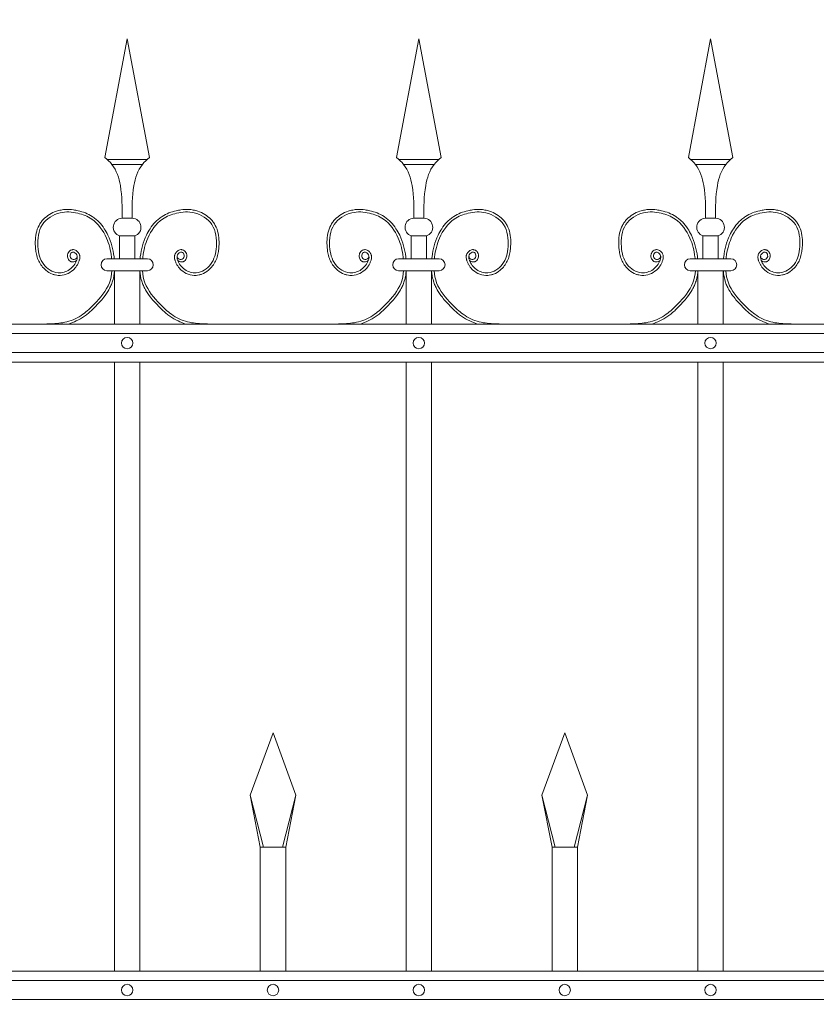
# Model space of a CAD drawing. Header units: millimetres. Extents: x 6567289036 to 6568990308, y 5976640423 to 5977332400.
# Tile 186 of 216: x 6568231213 to 6568231834, y 5976819924 to 5976820692. Entities that reach past the tile are written whole.
import ezdxf

# ---------------------------------------------------------------- set-up
doc = ezdxf.new("R2010")
doc.units = ezdxf.units.MM
doc.layers.add('01_widok', color=7, linetype='Continuous', lineweight=13)
doc.layers.add('zagospodarowanie_ wymiary', color=160, linetype='Continuous', lineweight=13)
doc.styles.get("Standard").update_dxf_attribs({"font": 'arial.ttf'})
doc.dimstyles.new('Copy of pzt100', dxfattribs={"dimtxt": 100, "dimasz": 50, "dimexe": 10, "dimexo": 5, "dimgap": 10, "dimtad": 1, "dimdec": 0, "dimlfac": 0.1, "dimzin": 12, "dimtxsty": 'Standard', "dimblk": 'ARCHTICK', "dimcen": 2.5, "dimclrd": 256, "dimclre": 256, "dimclrt": 256, "dimadec": 3, "dimazin": 0, "dimtfac": 1, "dimtdec": 0, "dimtix": 1, "dimtmove": 0, "dimatfit": 3, "dimfxl": 0, "dimtolj": 1, "dimlwd": -1, "dimarcsym": 0})

# ---------------------------------------------------------------- blocks, each defined once
blk = doc.blocks.new('A$C6D0402AF')
at = {"layer": '01_widok'}
for p, q in [((0.49249, 1.4602), (0.51, 1.55381)), ((0.52751, 1.4602), (0.51, 1.55381)), ((0.72249, 1.4602), (0.74, 1.55381)), ((0.75751, 1.4602), (0.74, 1.55381)), ((0.95249, 1.4602), (0.97, 1.55381)), ((0.98751, 1.4602), (0.97, 1.55381)), ((0.51, 1.45881), (0.494, 1.45881)), ((0.51, 1.45481), (0.498, 1.45481)), ((0.51, 1.45881), (0.526, 1.45881)), ((0.51, 1.45481), (0.522, 1.45481)), ((0.74, 1.45881), (0.724, 1.45881)), ((0.74, 1.45481), (0.728, 1.45481)), ((0.74, 1.45881), (0.756, 1.45881)), ((0.74, 1.45481), (0.752, 1.45481)), ((0.97, 1.45881), (0.954, 1.45881)), ((0.97, 1.45481), (0.958, 1.45481)), ((0.97, 1.45881), (0.986, 1.45881)), ((0.97, 1.45481), (0.982, 1.45481)), ((0.51, 1.41247), (0.50601, 1.41247)), ((0.51, 1.41247), (0.51399, 1.41247)), ((0.74, 1.41247), (0.73601, 1.41247)), ((0.74, 1.41247), (0.74399, 1.41247)), ((0.97, 1.41247), (0.96601, 1.41247)), ((0.97, 1.41247), (0.97399, 1.41247)), ((0.50401, 1.39847), (0.51, 1.39847)), ((0.50401, 1.39847), (0.50401, 1.38047)), ((0.51599, 1.39847), (0.51, 1.39847)), ((0.51599, 1.39847), (0.51599, 1.38047)), ((0.73401, 1.39847), (0.74, 1.39847)), ((0.73401, 1.39847), (0.73401, 1.38047)), ((0.74599, 1.39847), (0.74, 1.39847)), ((0.74599, 1.39847), (0.74599, 1.38047)), ((0.96401, 1.39847), (0.97, 1.39847)), ((0.96401, 1.39847), (0.96401, 1.38047)), ((0.97599, 1.39847), (0.97, 1.39847)), ((0.97599, 1.39847), (0.97599, 1.38047)), ((0.51, 1.38047), (0.494, 1.38047)), ((0.51, 1.38047), (0.526, 1.38047)), ((0.74, 1.38047), (0.724, 1.38047)), ((0.74, 1.38047), (0.756, 1.38047)), ((0.97, 1.38047), (0.954, 1.38047)), ((0.97, 1.38047), (0.986, 1.38047)), ((0.5, 1.371), (0.494, 1.371)), ((0.5, 1.371), (0.5, 1.329)), ((0.5, 1.371), (0.52, 1.371)), ((0.52, 1.371), (0.52, 1.329)), ((0.52, 1.371), (0.526, 1.371)), ((0.73, 1.371), (0.724, 1.371)), ((0.73, 1.371), (0.73, 1.329)), ((0.73, 1.371), (0.75, 1.371)), ((0.75, 1.371), (0.75, 1.329)), ((0.75, 1.371), (0.756, 1.371)), ((0.96, 1.371), (0.954, 1.371)), ((0.96, 1.371), (0.96, 1.329)), ((0.96, 1.371), (0.98, 1.371)), ((0.98, 1.371), (0.98, 1.329)), ((0.98, 1.371), (0.986, 1.371)), ((2.57, 1.329), (0.06, 1.329)), ((0.06, 1.3215), (2.57, 1.3215)), ((0.06, 1.3065), (2.57, 1.3065)), ((2.57, 1.299), (0.06, 1.299)), ((0.5, 1.299), (0.5, 0.819)), ((0.52, 1.299), (0.52, 0.819)), ((0.73, 1.299), (0.73, 0.819)), ((0.75, 1.299), (0.75, 0.819)), ((0.96, 1.299), (0.96, 0.819)), ((0.98, 1.299), (0.98, 0.819)), ((0.607, 0.95769), (0.625, 1.00669)), ((0.643, 0.95769), (0.625, 1.00669)), ((0.837, 0.95769), (0.855, 1.00669)), ((0.873, 0.95769), (0.855, 1.00669)), ((0.61744, 0.91669), (0.607, 0.95769)), ((0.607, 0.95769), (0.615, 0.91669)), ((0.63256, 0.91669), (0.643, 0.95769)), ((0.643, 0.95769), (0.635, 0.91669)), ((0.84744, 0.91669), (0.837, 0.95769)), ((0.837, 0.95769), (0.845, 0.91669)), ((0.86256, 0.91669), (0.873, 0.95769)), ((0.873, 0.95769), (0.865, 0.91669)), ((0.625, 0.91669), (0.615, 0.91669)), ((0.615, 0.91669), (0.615, 0.819)), ((0.625, 0.91669), (0.635, 0.91669)), ((0.635, 0.91669), (0.635, 0.819)), ((0.855, 0.91669), (0.845, 0.91669)), ((0.845, 0.91669), (0.845, 0.819)), ((0.855, 0.91669), (0.865, 0.91669)), ((0.865, 0.91669), (0.865, 0.819)), ((2.57, 0.819), (0.06, 0.819)), ((2.57, 0.8115), (0.06, 0.8115)), ((2.57, 0.7965), (0.06, 0.7965))]:
    blk.add_line(p, q, dxfattribs=at)
for centre in [(0.51, 1.314), (0.74, 1.314), (0.97, 1.314), (0.51, 0.804), (0.625, 0.804), (0.74, 0.804), (0.855, 0.804), (0.97, 0.804)]:
    blk.add_circle(centre, 0.0045, dxfattribs=at)
for centre, radius, start, end in [((0.50627, 1.40529), 0.00718, 92.05804, 251.68172), ((0.51373, 1.40529), 0.00718, 288.31828, 87.94196), ((0.73627, 1.40529), 0.00718, 92.05804, 251.68172), ((0.74373, 1.40529), 0.00718, 288.31828, 87.94196), ((0.96627, 1.40529), 0.00718, 92.05804, 251.68172), ((0.97373, 1.40529), 0.00718, 288.31828, 87.94196), ((0.49411, 1.37573), 0.00473, 91.38218, 268.61782), ((0.52589, 1.37573), 0.00473, 271.38218, 88.61782), ((0.72411, 1.37573), 0.00473, 91.38218, 268.61782), ((0.75589, 1.37573), 0.00473, 271.38218, 88.61782), ((0.95411, 1.37573), 0.00473, 91.38218, 268.61782), ((0.98589, 1.37573), 0.00473, 271.38218, 88.61782)]:
    blk.add_arc(centre, radius, start, end, dxfattribs=at)
for points in [[(0.49249, 1.4602), (0.498, 1.45481), (0.50464, 1.43812), (0.50601, 1.41247)], [(0.52751, 1.4602), (0.522, 1.45481), (0.51536, 1.43812), (0.51399, 1.41247)], [(0.72249, 1.4602), (0.728, 1.45481), (0.73464, 1.43812), (0.73601, 1.41247)], [(0.75751, 1.4602), (0.752, 1.45481), (0.74536, 1.43812), (0.74399, 1.41247)], [(0.95249, 1.4602), (0.958, 1.45481), (0.96464, 1.43812), (0.96601, 1.41247)], [(0.98751, 1.4602), (0.982, 1.45481), (0.97536, 1.43812), (0.97399, 1.41247)]]:
    blk.add_spline(points, degree=3, dxfattribs=at)
for points, knots in [([(0.47014, 1.37922), (0.46904, 1.37757), (0.46661, 1.37789), (0.46604, 1.37807), (0.46582, 1.37815), (0.4654, 1.37836), (0.4652, 1.37847), (0.46454, 1.37894), (0.46415, 1.37936), (0.46354, 1.38027), (0.46331, 1.38076), (0.46301, 1.3818), (0.46294, 1.38234), (0.46296, 1.38319), (0.463, 1.3835), (0.46312, 1.38409), (0.46321, 1.38437), (0.46352, 1.38516), (0.4638, 1.38563), (0.46451, 1.38648), (0.46493, 1.38686), (0.46571, 1.38729), (0.46599, 1.38741), (0.4665, 1.38756), (0.46673, 1.3876), (0.46717, 1.38764), (0.46739, 1.38765), (0.46816, 1.3876), (0.46868, 1.38745), (0.46962, 1.38704), (0.47004, 1.38678), (0.4708, 1.38617), (0.47115, 1.38583), (0.47165, 1.3852), (0.47183, 1.38493), (0.47214, 1.38437), (0.47227, 1.38409), (0.47247, 1.38353), (0.47255, 1.38324), (0.47271, 1.38238), (0.47272, 1.3818), (0.47263, 1.38073), (0.47253, 1.38022), (0.47232, 1.37942), (0.47222, 1.37911), (0.47199, 1.37846), (0.47186, 1.37811), (0.47158, 1.37743), (0.47142, 1.37709), (0.47094, 1.3761), (0.47057, 1.37546), (0.46937, 1.37364), (0.46842, 1.37254), (0.46577, 1.37019), (0.46394, 1.36909), (0.45996, 1.36762), (0.45782, 1.36725), (0.45488, 1.36741), (0.45409, 1.36752), (0.45255, 1.36786), (0.4518, 1.36809), (0.4492, 1.36908), (0.44747, 1.37012), (0.4447, 1.37238), (0.44359, 1.37352), (0.44169, 1.376), (0.44091, 1.37732), (0.43963, 1.38006), (0.43914, 1.38148), (0.43838, 1.38434), (0.43812, 1.38578), (0.43779, 1.38832), (0.43769, 1.38942), (0.43756, 1.39164), (0.43753, 1.39275), (0.43758, 1.3961), (0.4378, 1.39834), (0.43873, 1.4027), (0.43944, 1.40482), (0.44096, 1.40768), (0.44149, 1.40853), (0.44268, 1.41014), (0.44334, 1.41091), (0.44545, 1.41306), (0.44705, 1.41432), (0.4505, 1.41644), (0.45235, 1.4173), (0.45547, 1.41835), (0.4567, 1.41867), (0.45918, 1.41913), (0.46042, 1.41926), (0.46366, 1.41941), (0.46566, 1.4193), (0.46885, 1.41887), (0.47007, 1.41864), (0.47324, 1.41791), (0.47518, 1.41733), (0.47896, 1.41583), (0.48079, 1.41491), (0.48346, 1.41318), (0.48438, 1.41251), (0.48612, 1.41106), (0.48695, 1.41028), (0.48931, 1.40783), (0.49071, 1.40604), (0.49304, 1.40249), (0.49401, 1.40075), (0.49616, 1.39627), (0.49717, 1.3935), (0.49874, 1.38785), (0.49928, 1.38498), (0.49971, 1.38152), (0.49977, 1.381), (0.49983, 1.38047)], [4.6165, 4.6165, 4.6165, 4.6165, 5.188367, 5.188367, 5.549428, 5.549428, 5.910489, 5.910489, 6.837983, 6.837983, 7.765478, 7.765478, 8.692972, 8.692972, 9.190028, 9.190028, 9.687083, 9.687083, 10.618534, 10.618534, 11.549985, 11.549985, 12.010547, 12.010547, 12.33998, 12.33998, 12.669414, 12.669414, 13.561099, 13.561099, 14.452783, 14.452783, 15.344467, 15.344467, 15.940368, 15.940368, 16.492607, 16.492607, 17.044846, 17.044846, 18.200205, 18.200205, 19.355563, 19.355563, 20.151118, 20.151118, 21.100453, 21.100453, 22.049789, 22.049789, 23.94846, 23.94846, 27.745803, 27.745803, 33.221248, 33.221248, 38.696693, 38.696693, 40.725069, 40.725069, 42.753445, 42.753445, 47.908007, 47.908007, 52.041948, 52.041948, 56.17589, 56.17589, 60.309831, 60.309831, 64.342201, 64.342201, 67.40836, 67.40836, 70.47452, 70.47452, 76.606839, 76.606839, 82.739158, 82.739158, 85.455708, 85.455708, 88.172258, 88.172258, 93.605357, 93.605357, 99.038456, 99.038456, 102.482403, 102.482403, 105.92635, 105.92635, 111.504268, 111.504268, 114.996104, 114.996104, 120.708661, 120.708661, 126.421218, 126.421218, 129.587167, 129.587167, 132.753115, 132.753115, 139.085012, 139.085012, 144.64085, 144.64085, 153.114925, 153.114925, 161.589001, 161.589001, 163.11027, 163.11027, 163.11027, 163.11027]), ([(0.47062, 1.38267), (0.47043, 1.38189), (0.46997, 1.38002), (0.46599, 1.37927), (0.46423, 1.38316), (0.46704, 1.38672), (0.47127, 1.38362), (0.46999, 1.37746), (0.4652, 1.37115), (0.45414, 1.36773), (0.44219, 1.37557), (0.43865, 1.39087), (0.44058, 1.40849), (0.45603, 1.41817), (0.47055, 1.41716), (0.4848, 1.41161), (0.49426, 1.39811), (0.49712, 1.38659), (0.49777, 1.38093), (0.49782, 1.38047)], [0, 0, 0, 0, 2.276171, 5.482858, 9.081143, 12.123133, 16.088096, 20.24215, 29.50989, 38.967775, 52.064989, 66.796785, 84.531155, 101.296087, 115.254866, 127.16367, 146.089907, 161.545397, 162.912572, 162.912572, 162.912572, 162.912572]), ([(0.54986, 1.37922), (0.55096, 1.37757), (0.55339, 1.37789), (0.55396, 1.37807), (0.55418, 1.37815), (0.5546, 1.37836), (0.5548, 1.37847), (0.55546, 1.37894), (0.55585, 1.37936), (0.55646, 1.38027), (0.55669, 1.38076), (0.55699, 1.3818), (0.55706, 1.38234), (0.55704, 1.38319), (0.557, 1.3835), (0.55688, 1.38409), (0.55679, 1.38437), (0.55648, 1.38516), (0.5562, 1.38563), (0.55549, 1.38648), (0.55507, 1.38686), (0.55429, 1.38729), (0.55401, 1.38741), (0.5535, 1.38756), (0.55327, 1.3876), (0.55283, 1.38764), (0.55261, 1.38765), (0.55184, 1.3876), (0.55132, 1.38745), (0.55038, 1.38704), (0.54996, 1.38678), (0.5492, 1.38617), (0.54885, 1.38583), (0.54835, 1.3852), (0.54817, 1.38493), (0.54786, 1.38437), (0.54773, 1.38409), (0.54753, 1.38353), (0.54745, 1.38324), (0.54729, 1.38238), (0.54728, 1.3818), (0.54737, 1.38073), (0.54747, 1.38022), (0.54768, 1.37942), (0.54778, 1.37911), (0.54801, 1.37846), (0.54814, 1.37811), (0.54842, 1.37743), (0.54858, 1.37709), (0.54906, 1.3761), (0.54943, 1.37546), (0.55063, 1.37364), (0.55158, 1.37254), (0.55423, 1.37019), (0.55606, 1.36909), (0.56004, 1.36762), (0.56218, 1.36725), (0.56512, 1.36741), (0.56591, 1.36752), (0.56745, 1.36786), (0.5682, 1.36809), (0.5708, 1.36908), (0.57253, 1.37012), (0.5753, 1.37238), (0.57641, 1.37352), (0.57831, 1.376), (0.57909, 1.37732), (0.58037, 1.38006), (0.58086, 1.38148), (0.58162, 1.38434), (0.58188, 1.38578), (0.58221, 1.38832), (0.58231, 1.38942), (0.58244, 1.39164), (0.58247, 1.39275), (0.58242, 1.3961), (0.5822, 1.39834), (0.58127, 1.4027), (0.58056, 1.40482), (0.57904, 1.40768), (0.57851, 1.40853), (0.57732, 1.41014), (0.57666, 1.41091), (0.57455, 1.41306), (0.57295, 1.41432), (0.5695, 1.41644), (0.56765, 1.4173), (0.56453, 1.41835), (0.5633, 1.41867), (0.56082, 1.41913), (0.55958, 1.41926), (0.55634, 1.41941), (0.55434, 1.4193), (0.55115, 1.41887), (0.54993, 1.41864), (0.54676, 1.41791), (0.54482, 1.41733), (0.54104, 1.41583), (0.53921, 1.41491), (0.53654, 1.41318), (0.53562, 1.41251), (0.53388, 1.41106), (0.53305, 1.41028), (0.53069, 1.40783), (0.52929, 1.40604), (0.52696, 1.40249), (0.52599, 1.40075), (0.52384, 1.39627), (0.52283, 1.3935), (0.52126, 1.38785), (0.52072, 1.38498), (0.52029, 1.38152), (0.52023, 1.381), (0.52017, 1.38047)], [4.6165, 4.6165, 4.6165, 4.6165, 5.188367, 5.188367, 5.549428, 5.549428, 5.910489, 5.910489, 6.837983, 6.837983, 7.765478, 7.765478, 8.692972, 8.692972, 9.190028, 9.190028, 9.687083, 9.687083, 10.618534, 10.618534, 11.549985, 11.549985, 12.010547, 12.010547, 12.33998, 12.33998, 12.669414, 12.669414, 13.561099, 13.561099, 14.452783, 14.452783, 15.344467, 15.344467, 15.940368, 15.940368, 16.492607, 16.492607, 17.044846, 17.044846, 18.200205, 18.200205, 19.355563, 19.355563, 20.151118, 20.151118, 21.100453, 21.100453, 22.049789, 22.049789, 23.94846, 23.94846, 27.745803, 27.745803, 33.221248, 33.221248, 38.696693, 38.696693, 40.725069, 40.725069, 42.753445, 42.753445, 47.908007, 47.908007, 52.041948, 52.041948, 56.17589, 56.17589, 60.309831, 60.309831, 64.342201, 64.342201, 67.40836, 67.40836, 70.47452, 70.47452, 76.606839, 76.606839, 82.739158, 82.739158, 85.455708, 85.455708, 88.172258, 88.172258, 93.605357, 93.605357, 99.038456, 99.038456, 102.482403, 102.482403, 105.92635, 105.92635, 111.504268, 111.504268, 114.996104, 114.996104, 120.708661, 120.708661, 126.421218, 126.421218, 129.587167, 129.587167, 132.753115, 132.753115, 139.085012, 139.085012, 144.64085, 144.64085, 153.114925, 153.114925, 161.589001, 161.589001, 163.11027, 163.11027, 163.11027, 163.11027]), ([(0.54938, 1.38267), (0.54957, 1.38189), (0.55003, 1.38002), (0.55401, 1.37927), (0.55577, 1.38316), (0.55296, 1.38672), (0.54873, 1.38362), (0.55001, 1.37746), (0.5548, 1.37115), (0.56586, 1.36773), (0.57781, 1.37557), (0.58135, 1.39087), (0.57942, 1.40849), (0.56397, 1.41817), (0.54945, 1.41716), (0.5352, 1.41161), (0.52574, 1.39811), (0.52288, 1.38659), (0.52223, 1.38093), (0.52218, 1.38047)], [0, 0, 0, 0, 2.276171, 5.482858, 9.081143, 12.123133, 16.088096, 20.24215, 29.50989, 38.967775, 52.064989, 66.796785, 84.531155, 101.296087, 115.254866, 127.16367, 146.089907, 161.545397, 162.912572, 162.912572, 162.912572, 162.912572]), ([(0.70014, 1.37922), (0.69904, 1.37757), (0.69661, 1.37789), (0.69604, 1.37807), (0.69582, 1.37815), (0.6954, 1.37836), (0.6952, 1.37847), (0.69454, 1.37894), (0.69415, 1.37936), (0.69354, 1.38027), (0.69331, 1.38076), (0.69301, 1.3818), (0.69294, 1.38234), (0.69296, 1.38319), (0.693, 1.3835), (0.69312, 1.38409), (0.69321, 1.38437), (0.69352, 1.38516), (0.6938, 1.38563), (0.69451, 1.38648), (0.69493, 1.38686), (0.69571, 1.38729), (0.69599, 1.38741), (0.6965, 1.38756), (0.69673, 1.3876), (0.69717, 1.38764), (0.69739, 1.38765), (0.69816, 1.3876), (0.69868, 1.38745), (0.69962, 1.38704), (0.70004, 1.38678), (0.7008, 1.38617), (0.70115, 1.38583), (0.70165, 1.3852), (0.70183, 1.38493), (0.70214, 1.38437), (0.70227, 1.38409), (0.70247, 1.38353), (0.70255, 1.38324), (0.70271, 1.38238), (0.70272, 1.3818), (0.70263, 1.38073), (0.70253, 1.38022), (0.70232, 1.37942), (0.70222, 1.37911), (0.70199, 1.37846), (0.70186, 1.37811), (0.70158, 1.37743), (0.70142, 1.37709), (0.70094, 1.3761), (0.70057, 1.37546), (0.69937, 1.37364), (0.69842, 1.37254), (0.69577, 1.37019), (0.69394, 1.36909), (0.68996, 1.36762), (0.68782, 1.36725), (0.68488, 1.36741), (0.68409, 1.36752), (0.68255, 1.36786), (0.6818, 1.36809), (0.6792, 1.36908), (0.67747, 1.37012), (0.6747, 1.37238), (0.67359, 1.37352), (0.67169, 1.376), (0.67091, 1.37732), (0.66963, 1.38006), (0.66914, 1.38148), (0.66838, 1.38434), (0.66812, 1.38578), (0.66779, 1.38832), (0.66769, 1.38942), (0.66756, 1.39164), (0.66753, 1.39275), (0.66758, 1.3961), (0.6678, 1.39834), (0.66873, 1.4027), (0.66944, 1.40482), (0.67096, 1.40768), (0.67149, 1.40853), (0.67268, 1.41014), (0.67334, 1.41091), (0.67545, 1.41306), (0.67705, 1.41432), (0.6805, 1.41644), (0.68235, 1.4173), (0.68547, 1.41835), (0.6867, 1.41867), (0.68918, 1.41913), (0.69042, 1.41926), (0.69366, 1.41941), (0.69566, 1.4193), (0.69885, 1.41887), (0.70007, 1.41864), (0.70324, 1.41791), (0.70518, 1.41733), (0.70896, 1.41583), (0.71079, 1.41491), (0.71346, 1.41318), (0.71438, 1.41251), (0.71612, 1.41106), (0.71695, 1.41028), (0.71931, 1.40783), (0.72071, 1.40604), (0.72304, 1.40249), (0.72401, 1.40075), (0.72616, 1.39627), (0.72717, 1.3935), (0.72874, 1.38785), (0.72928, 1.38498), (0.72971, 1.38152), (0.72977, 1.381), (0.72983, 1.38047)], [4.6165, 4.6165, 4.6165, 4.6165, 5.188367, 5.188367, 5.549428, 5.549428, 5.910489, 5.910489, 6.837983, 6.837983, 7.765478, 7.765478, 8.692972, 8.692972, 9.190028, 9.190028, 9.687083, 9.687083, 10.618534, 10.618534, 11.549985, 11.549985, 12.010547, 12.010547, 12.33998, 12.33998, 12.669414, 12.669414, 13.561099, 13.561099, 14.452783, 14.452783, 15.344467, 15.344467, 15.940368, 15.940368, 16.492607, 16.492607, 17.044846, 17.044846, 18.200205, 18.200205, 19.355563, 19.355563, 20.151118, 20.151118, 21.100453, 21.100453, 22.049789, 22.049789, 23.94846, 23.94846, 27.745803, 27.745803, 33.221248, 33.221248, 38.696693, 38.696693, 40.725069, 40.725069, 42.753445, 42.753445, 47.908007, 47.908007, 52.041948, 52.041948, 56.17589, 56.17589, 60.309831, 60.309831, 64.342201, 64.342201, 67.40836, 67.40836, 70.47452, 70.47452, 76.606839, 76.606839, 82.739158, 82.739158, 85.455708, 85.455708, 88.172258, 88.172258, 93.605357, 93.605357, 99.038456, 99.038456, 102.482403, 102.482403, 105.92635, 105.92635, 111.504268, 111.504268, 114.996104, 114.996104, 120.708661, 120.708661, 126.421218, 126.421218, 129.587167, 129.587167, 132.753115, 132.753115, 139.085012, 139.085012, 144.64085, 144.64085, 153.114925, 153.114925, 161.589001, 161.589001, 163.11027, 163.11027, 163.11027, 163.11027]), ([(0.70062, 1.38267), (0.70043, 1.38189), (0.69997, 1.38002), (0.69599, 1.37927), (0.69423, 1.38316), (0.69704, 1.38672), (0.70127, 1.38362), (0.69999, 1.37746), (0.6952, 1.37115), (0.68414, 1.36773), (0.67219, 1.37557), (0.66865, 1.39087), (0.67058, 1.40849), (0.68603, 1.41817), (0.70055, 1.41716), (0.7148, 1.41161), (0.72426, 1.39811), (0.72712, 1.38659), (0.72777, 1.38093), (0.72782, 1.38047)], [0, 0, 0, 0, 2.276171, 5.482858, 9.081143, 12.123133, 16.088096, 20.24215, 29.50989, 38.967775, 52.064989, 66.796785, 84.531155, 101.296087, 115.254866, 127.16367, 146.089907, 161.545397, 162.912572, 162.912572, 162.912572, 162.912572]), ([(0.77986, 1.37922), (0.78096, 1.37757), (0.78339, 1.37789), (0.78396, 1.37807), (0.78418, 1.37815), (0.7846, 1.37836), (0.7848, 1.37847), (0.78546, 1.37894), (0.78585, 1.37936), (0.78646, 1.38027), (0.78669, 1.38076), (0.78699, 1.3818), (0.78706, 1.38234), (0.78704, 1.38319), (0.787, 1.3835), (0.78688, 1.38409), (0.78679, 1.38437), (0.78648, 1.38516), (0.7862, 1.38563), (0.78549, 1.38648), (0.78507, 1.38686), (0.78429, 1.38729), (0.78401, 1.38741), (0.7835, 1.38756), (0.78327, 1.3876), (0.78283, 1.38764), (0.78261, 1.38765), (0.78184, 1.3876), (0.78132, 1.38745), (0.78038, 1.38704), (0.77996, 1.38678), (0.7792, 1.38617), (0.77885, 1.38583), (0.77835, 1.3852), (0.77817, 1.38493), (0.77786, 1.38437), (0.77773, 1.38409), (0.77753, 1.38353), (0.77745, 1.38324), (0.77729, 1.38238), (0.77728, 1.3818), (0.77737, 1.38073), (0.77747, 1.38022), (0.77768, 1.37942), (0.77778, 1.37911), (0.77801, 1.37846), (0.77814, 1.37811), (0.77842, 1.37743), (0.77858, 1.37709), (0.77906, 1.3761), (0.77943, 1.37546), (0.78063, 1.37364), (0.78158, 1.37254), (0.78423, 1.37019), (0.78606, 1.36909), (0.79004, 1.36762), (0.79218, 1.36725), (0.79512, 1.36741), (0.79591, 1.36752), (0.79745, 1.36786), (0.7982, 1.36809), (0.8008, 1.36908), (0.80253, 1.37012), (0.8053, 1.37238), (0.80641, 1.37352), (0.80831, 1.376), (0.80909, 1.37732), (0.81037, 1.38006), (0.81086, 1.38148), (0.81162, 1.38434), (0.81188, 1.38578), (0.81221, 1.38832), (0.81231, 1.38942), (0.81244, 1.39164), (0.81247, 1.39275), (0.81242, 1.3961), (0.8122, 1.39834), (0.81127, 1.4027), (0.81056, 1.40482), (0.80904, 1.40768), (0.80851, 1.40853), (0.80732, 1.41014), (0.80666, 1.41091), (0.80455, 1.41306), (0.80295, 1.41432), (0.7995, 1.41644), (0.79765, 1.4173), (0.79453, 1.41835), (0.7933, 1.41867), (0.79082, 1.41913), (0.78958, 1.41926), (0.78634, 1.41941), (0.78434, 1.4193), (0.78115, 1.41887), (0.77993, 1.41864), (0.77676, 1.41791), (0.77482, 1.41733), (0.77104, 1.41583), (0.76921, 1.41491), (0.76654, 1.41318), (0.76562, 1.41251), (0.76388, 1.41106), (0.76305, 1.41028), (0.76069, 1.40783), (0.75929, 1.40604), (0.75696, 1.40249), (0.75599, 1.40075), (0.75384, 1.39627), (0.75283, 1.3935), (0.75126, 1.38785), (0.75072, 1.38498), (0.75029, 1.38152), (0.75023, 1.381), (0.75017, 1.38047)], [4.6165, 4.6165, 4.6165, 4.6165, 5.188367, 5.188367, 5.549428, 5.549428, 5.910489, 5.910489, 6.837983, 6.837983, 7.765478, 7.765478, 8.692972, 8.692972, 9.190028, 9.190028, 9.687083, 9.687083, 10.618534, 10.618534, 11.549985, 11.549985, 12.010547, 12.010547, 12.33998, 12.33998, 12.669414, 12.669414, 13.561099, 13.561099, 14.452783, 14.452783, 15.344467, 15.344467, 15.940368, 15.940368, 16.492607, 16.492607, 17.044846, 17.044846, 18.200205, 18.200205, 19.355563, 19.355563, 20.151118, 20.151118, 21.100453, 21.100453, 22.049789, 22.049789, 23.94846, 23.94846, 27.745803, 27.745803, 33.221248, 33.221248, 38.696693, 38.696693, 40.725069, 40.725069, 42.753445, 42.753445, 47.908007, 47.908007, 52.041948, 52.041948, 56.17589, 56.17589, 60.309831, 60.309831, 64.342201, 64.342201, 67.40836, 67.40836, 70.47452, 70.47452, 76.606839, 76.606839, 82.739158, 82.739158, 85.455708, 85.455708, 88.172258, 88.172258, 93.605357, 93.605357, 99.038456, 99.038456, 102.482403, 102.482403, 105.92635, 105.92635, 111.504268, 111.504268, 114.996104, 114.996104, 120.708661, 120.708661, 126.421218, 126.421218, 129.587167, 129.587167, 132.753115, 132.753115, 139.085012, 139.085012, 144.64085, 144.64085, 153.114925, 153.114925, 161.589001, 161.589001, 163.11027, 163.11027, 163.11027, 163.11027]), ([(0.77938, 1.38267), (0.77957, 1.38189), (0.78003, 1.38002), (0.78401, 1.37927), (0.78577, 1.38316), (0.78296, 1.38672), (0.77873, 1.38362), (0.78001, 1.37746), (0.7848, 1.37115), (0.79586, 1.36773), (0.80781, 1.37557), (0.81135, 1.39087), (0.80942, 1.40849), (0.79397, 1.41817), (0.77945, 1.41716), (0.7652, 1.41161), (0.75574, 1.39811), (0.75288, 1.38659), (0.75223, 1.38093), (0.75218, 1.38047)], [0, 0, 0, 0, 2.276171, 5.482858, 9.081143, 12.123133, 16.088096, 20.24215, 29.50989, 38.967775, 52.064989, 66.796785, 84.531155, 101.296087, 115.254866, 127.16367, 146.089907, 161.545397, 162.912572, 162.912572, 162.912572, 162.912572]), ([(0.93014, 1.37922), (0.92904, 1.37757), (0.92661, 1.37789), (0.92604, 1.37807), (0.92582, 1.37815), (0.9254, 1.37836), (0.9252, 1.37847), (0.92454, 1.37894), (0.92415, 1.37936), (0.92354, 1.38027), (0.92331, 1.38076), (0.92301, 1.3818), (0.92294, 1.38234), (0.92296, 1.38319), (0.923, 1.3835), (0.92312, 1.38409), (0.92321, 1.38437), (0.92352, 1.38516), (0.9238, 1.38563), (0.92451, 1.38648), (0.92493, 1.38686), (0.92571, 1.38729), (0.92599, 1.38741), (0.9265, 1.38756), (0.92673, 1.3876), (0.92717, 1.38764), (0.92739, 1.38765), (0.92816, 1.3876), (0.92868, 1.38745), (0.92962, 1.38704), (0.93004, 1.38678), (0.9308, 1.38617), (0.93115, 1.38583), (0.93165, 1.3852), (0.93183, 1.38493), (0.93214, 1.38437), (0.93227, 1.38409), (0.93247, 1.38353), (0.93255, 1.38324), (0.93271, 1.38238), (0.93272, 1.3818), (0.93263, 1.38073), (0.93253, 1.38022), (0.93232, 1.37942), (0.93222, 1.37911), (0.93199, 1.37846), (0.93186, 1.37811), (0.93158, 1.37743), (0.93142, 1.37709), (0.93094, 1.3761), (0.93057, 1.37546), (0.92937, 1.37364), (0.92842, 1.37254), (0.92577, 1.37019), (0.92394, 1.36909), (0.91996, 1.36762), (0.91782, 1.36725), (0.91488, 1.36741), (0.91409, 1.36752), (0.91255, 1.36786), (0.9118, 1.36809), (0.9092, 1.36908), (0.90747, 1.37012), (0.9047, 1.37238), (0.90359, 1.37352), (0.90169, 1.376), (0.90091, 1.37732), (0.89963, 1.38006), (0.89914, 1.38148), (0.89838, 1.38434), (0.89812, 1.38578), (0.89779, 1.38832), (0.89769, 1.38942), (0.89756, 1.39164), (0.89753, 1.39275), (0.89758, 1.3961), (0.8978, 1.39834), (0.89873, 1.4027), (0.89944, 1.40482), (0.90096, 1.40768), (0.90149, 1.40853), (0.90268, 1.41014), (0.90334, 1.41091), (0.90545, 1.41306), (0.90705, 1.41432), (0.9105, 1.41644), (0.91235, 1.4173), (0.91547, 1.41835), (0.9167, 1.41867), (0.91918, 1.41913), (0.92042, 1.41926), (0.92366, 1.41941), (0.92566, 1.4193), (0.92885, 1.41887), (0.93007, 1.41864), (0.93324, 1.41791), (0.93518, 1.41733), (0.93896, 1.41583), (0.94079, 1.41491), (0.94346, 1.41318), (0.94438, 1.41251), (0.94612, 1.41106), (0.94695, 1.41028), (0.94931, 1.40783), (0.95071, 1.40604), (0.95304, 1.40249), (0.95401, 1.40075), (0.95616, 1.39627), (0.95717, 1.3935), (0.95874, 1.38785), (0.95928, 1.38498), (0.95971, 1.38152), (0.95977, 1.381), (0.95983, 1.38047)], [4.6165, 4.6165, 4.6165, 4.6165, 5.188367, 5.188367, 5.549428, 5.549428, 5.910489, 5.910489, 6.837983, 6.837983, 7.765478, 7.765478, 8.692972, 8.692972, 9.190028, 9.190028, 9.687083, 9.687083, 10.618534, 10.618534, 11.549985, 11.549985, 12.010547, 12.010547, 12.33998, 12.33998, 12.669414, 12.669414, 13.561099, 13.561099, 14.452783, 14.452783, 15.344467, 15.344467, 15.940368, 15.940368, 16.492607, 16.492607, 17.044846, 17.044846, 18.200205, 18.200205, 19.355563, 19.355563, 20.151118, 20.151118, 21.100453, 21.100453, 22.049789, 22.049789, 23.94846, 23.94846, 27.745803, 27.745803, 33.221248, 33.221248, 38.696693, 38.696693, 40.725069, 40.725069, 42.753445, 42.753445, 47.908007, 47.908007, 52.041948, 52.041948, 56.17589, 56.17589, 60.309831, 60.309831, 64.342201, 64.342201, 67.40836, 67.40836, 70.47452, 70.47452, 76.606839, 76.606839, 82.739158, 82.739158, 85.455708, 85.455708, 88.172258, 88.172258, 93.605357, 93.605357, 99.038456, 99.038456, 102.482403, 102.482403, 105.92635, 105.92635, 111.504268, 111.504268, 114.996104, 114.996104, 120.708661, 120.708661, 126.421218, 126.421218, 129.587167, 129.587167, 132.753115, 132.753115, 139.085012, 139.085012, 144.64085, 144.64085, 153.114925, 153.114925, 161.589001, 161.589001, 163.11027, 163.11027, 163.11027, 163.11027]), ([(0.93062, 1.38267), (0.93043, 1.38189), (0.92997, 1.38002), (0.92599, 1.37927), (0.92423, 1.38316), (0.92704, 1.38672), (0.93127, 1.38362), (0.92999, 1.37746), (0.9252, 1.37115), (0.91414, 1.36773), (0.90219, 1.37557), (0.89865, 1.39087), (0.90058, 1.40849), (0.91603, 1.41817), (0.93055, 1.41716), (0.9448, 1.41161), (0.95426, 1.39811), (0.95712, 1.38659), (0.95777, 1.38093), (0.95782, 1.38047)], [0, 0, 0, 0, 2.276171, 5.482858, 9.081143, 12.123133, 16.088096, 20.24215, 29.50989, 38.967775, 52.064989, 66.796785, 84.531155, 101.296087, 115.254866, 127.16367, 146.089907, 161.545397, 162.912572, 162.912572, 162.912572, 162.912572]), ([(1.00986, 1.37922), (1.01096, 1.37757), (1.01339, 1.37789), (1.01396, 1.37807), (1.01418, 1.37815), (1.0146, 1.37836), (1.0148, 1.37847), (1.01546, 1.37894), (1.01585, 1.37936), (1.01646, 1.38027), (1.01669, 1.38076), (1.01699, 1.3818), (1.01706, 1.38234), (1.01704, 1.38319), (1.017, 1.3835), (1.01688, 1.38409), (1.01679, 1.38437), (1.01648, 1.38516), (1.0162, 1.38563), (1.01549, 1.38648), (1.01507, 1.38686), (1.01429, 1.38729), (1.01401, 1.38741), (1.0135, 1.38756), (1.01327, 1.3876), (1.01283, 1.38764), (1.01261, 1.38765), (1.01184, 1.3876), (1.01132, 1.38745), (1.01038, 1.38704), (1.00996, 1.38678), (1.0092, 1.38617), (1.00885, 1.38583), (1.00835, 1.3852), (1.00817, 1.38493), (1.00786, 1.38437), (1.00773, 1.38409), (1.00753, 1.38353), (1.00745, 1.38324), (1.00729, 1.38238), (1.00728, 1.3818), (1.00737, 1.38073), (1.00747, 1.38022), (1.00768, 1.37942), (1.00778, 1.37911), (1.00801, 1.37846), (1.00814, 1.37811), (1.00842, 1.37743), (1.00858, 1.37709), (1.00906, 1.3761), (1.00943, 1.37546), (1.01063, 1.37364), (1.01158, 1.37254), (1.01423, 1.37019), (1.01606, 1.36909), (1.02004, 1.36762), (1.02218, 1.36725), (1.02512, 1.36741), (1.02591, 1.36752), (1.02745, 1.36786), (1.0282, 1.36809), (1.0308, 1.36908), (1.03253, 1.37012), (1.0353, 1.37238), (1.03641, 1.37352), (1.03831, 1.376), (1.03909, 1.37732), (1.04037, 1.38006), (1.04086, 1.38148), (1.04162, 1.38434), (1.04188, 1.38578), (1.04221, 1.38832), (1.04231, 1.38942), (1.04244, 1.39164), (1.04247, 1.39275), (1.04242, 1.3961), (1.0422, 1.39834), (1.04127, 1.4027), (1.04056, 1.40482), (1.03904, 1.40768), (1.03851, 1.40853), (1.03732, 1.41014), (1.03666, 1.41091), (1.03455, 1.41306), (1.03295, 1.41432), (1.0295, 1.41644), (1.02765, 1.4173), (1.02453, 1.41835), (1.0233, 1.41867), (1.02082, 1.41913), (1.01958, 1.41926), (1.01634, 1.41941), (1.01434, 1.4193), (1.01115, 1.41887), (1.00993, 1.41864), (1.00676, 1.41791), (1.00482, 1.41733), (1.00104, 1.41583), (0.99921, 1.41491), (0.99654, 1.41318), (0.99562, 1.41251), (0.99388, 1.41106), (0.99305, 1.41028), (0.99069, 1.40783), (0.98929, 1.40604), (0.98696, 1.40249), (0.98599, 1.40075), (0.98384, 1.39627), (0.98283, 1.3935), (0.98126, 1.38785), (0.98072, 1.38498), (0.98029, 1.38152), (0.98023, 1.381), (0.98017, 1.38047)], [4.6165, 4.6165, 4.6165, 4.6165, 5.188367, 5.188367, 5.549428, 5.549428, 5.910489, 5.910489, 6.837983, 6.837983, 7.765478, 7.765478, 8.692972, 8.692972, 9.190028, 9.190028, 9.687083, 9.687083, 10.618534, 10.618534, 11.549985, 11.549985, 12.010547, 12.010547, 12.33998, 12.33998, 12.669414, 12.669414, 13.561099, 13.561099, 14.452783, 14.452783, 15.344467, 15.344467, 15.940368, 15.940368, 16.492607, 16.492607, 17.044846, 17.044846, 18.200205, 18.200205, 19.355563, 19.355563, 20.151118, 20.151118, 21.100453, 21.100453, 22.049789, 22.049789, 23.94846, 23.94846, 27.745803, 27.745803, 33.221248, 33.221248, 38.696693, 38.696693, 40.725069, 40.725069, 42.753445, 42.753445, 47.908007, 47.908007, 52.041948, 52.041948, 56.17589, 56.17589, 60.309831, 60.309831, 64.342201, 64.342201, 67.40836, 67.40836, 70.47452, 70.47452, 76.606839, 76.606839, 82.739158, 82.739158, 85.455708, 85.455708, 88.172258, 88.172258, 93.605357, 93.605357, 99.038456, 99.038456, 102.482403, 102.482403, 105.92635, 105.92635, 111.504268, 111.504268, 114.996104, 114.996104, 120.708661, 120.708661, 126.421218, 126.421218, 129.587167, 129.587167, 132.753115, 132.753115, 139.085012, 139.085012, 144.64085, 144.64085, 153.114925, 153.114925, 161.589001, 161.589001, 163.11027, 163.11027, 163.11027, 163.11027]), ([(1.00938, 1.38267), (1.00957, 1.38189), (1.01003, 1.38002), (1.01401, 1.37927), (1.01577, 1.38316), (1.01296, 1.38672), (1.00873, 1.38362), (1.01001, 1.37746), (1.0148, 1.37115), (1.02586, 1.36773), (1.03781, 1.37557), (1.04135, 1.39087), (1.03942, 1.40849), (1.02397, 1.41817), (1.00945, 1.41716), (0.9952, 1.41161), (0.98574, 1.39811), (0.98288, 1.38659), (0.98223, 1.38093), (0.98218, 1.38047)], [0, 0, 0, 0, 2.276171, 5.482858, 9.081143, 12.123133, 16.088096, 20.24215, 29.50989, 38.967775, 52.064989, 66.796785, 84.531155, 101.296087, 115.254866, 127.16367, 146.089907, 161.545397, 162.912572, 162.912572, 162.912572, 162.912572]), ([(0.49799, 1.371), (0.49774, 1.36776), (0.49577, 1.35775), (0.4862, 1.34652), (0.47497, 1.33583), (0.46299, 1.32998), (0.45258, 1.32929), (0.44691, 1.32906), (0.44551, 1.329)], [172.218122, 172.218122, 172.218122, 172.218122, 181.855132, 202.579273, 214.575372, 228.542226, 241.353249, 245.573586, 245.573586, 245.573586, 245.573586]), ([(0.5, 1.371), (0.49991, 1.36986), (0.49978, 1.36872), (0.49935, 1.36597), (0.49899, 1.36438), (0.49816, 1.36164), (0.49773, 1.36048), (0.49676, 1.35824), (0.4962, 1.35715), (0.4944, 1.35398), (0.49301, 1.35198), (0.4905, 1.34881), (0.48946, 1.3476), (0.48744, 1.34535), (0.48645, 1.3443), (0.4835, 1.34125), (0.48148, 1.33925), (0.47834, 1.33664), (0.47736, 1.33588), (0.47432, 1.33375), (0.47215, 1.33251), (0.46785, 1.33049), (0.46574, 1.32967), (0.46359, 1.329)], [172.067248, 172.067248, 172.067248, 172.067248, 175.307441, 175.307441, 179.950369, 179.950369, 183.428024, 183.428024, 186.90568, 186.90568, 193.860991, 193.860991, 198.444931, 198.444931, 202.5856, 202.5856, 210.86694, 210.86694, 214.411979, 214.411979, 221.502058, 221.502058, 227.966753, 227.966753, 227.966753, 227.966753]), ([(0.52, 1.371), (0.52009, 1.36986), (0.52022, 1.36872), (0.52065, 1.36597), (0.52101, 1.36438), (0.52184, 1.36164), (0.52227, 1.36048), (0.52324, 1.35824), (0.5238, 1.35715), (0.5256, 1.35398), (0.52699, 1.35198), (0.5295, 1.34881), (0.53054, 1.3476), (0.53256, 1.34535), (0.53355, 1.3443), (0.5365, 1.34125), (0.53852, 1.33925), (0.54166, 1.33664), (0.54264, 1.33588), (0.54568, 1.33375), (0.54785, 1.33251), (0.55215, 1.33049), (0.55426, 1.32967), (0.55641, 1.329)], [172.067248, 172.067248, 172.067248, 172.067248, 175.307441, 175.307441, 179.950369, 179.950369, 183.428024, 183.428024, 186.90568, 186.90568, 193.860991, 193.860991, 198.444931, 198.444931, 202.5856, 202.5856, 210.86694, 210.86694, 214.411979, 214.411979, 221.502058, 221.502058, 227.966753, 227.966753, 227.966753, 227.966753]), ([(0.52201, 1.371), (0.52226, 1.36776), (0.52423, 1.35775), (0.5338, 1.34652), (0.54503, 1.33583), (0.55701, 1.32998), (0.56742, 1.32929), (0.57309, 1.32906), (0.57449, 1.329)], [172.218122, 172.218122, 172.218122, 172.218122, 181.855132, 202.579273, 214.575372, 228.542226, 241.353249, 245.573586, 245.573586, 245.573586, 245.573586]), ([(0.72799, 1.371), (0.72774, 1.36776), (0.72577, 1.35775), (0.7162, 1.34652), (0.70497, 1.33583), (0.69299, 1.32998), (0.68258, 1.32929), (0.67691, 1.32906), (0.67551, 1.329)], [172.218122, 172.218122, 172.218122, 172.218122, 181.855132, 202.579273, 214.575372, 228.542226, 241.353249, 245.573586, 245.573586, 245.573586, 245.573586]), ([(0.73, 1.371), (0.72991, 1.36986), (0.72978, 1.36872), (0.72935, 1.36597), (0.72899, 1.36438), (0.72816, 1.36164), (0.72773, 1.36048), (0.72676, 1.35824), (0.7262, 1.35715), (0.7244, 1.35398), (0.72301, 1.35198), (0.7205, 1.34881), (0.71946, 1.3476), (0.71744, 1.34535), (0.71645, 1.3443), (0.7135, 1.34125), (0.71148, 1.33925), (0.70834, 1.33664), (0.70736, 1.33588), (0.70432, 1.33375), (0.70215, 1.33251), (0.69785, 1.33049), (0.69574, 1.32967), (0.69359, 1.329)], [172.067248, 172.067248, 172.067248, 172.067248, 175.307441, 175.307441, 179.950369, 179.950369, 183.428024, 183.428024, 186.90568, 186.90568, 193.860991, 193.860991, 198.444931, 198.444931, 202.5856, 202.5856, 210.86694, 210.86694, 214.411979, 214.411979, 221.502058, 221.502058, 227.966753, 227.966753, 227.966753, 227.966753]), ([(0.75, 1.371), (0.75009, 1.36986), (0.75022, 1.36872), (0.75065, 1.36597), (0.75101, 1.36438), (0.75184, 1.36164), (0.75227, 1.36048), (0.75324, 1.35824), (0.7538, 1.35715), (0.7556, 1.35398), (0.75699, 1.35198), (0.7595, 1.34881), (0.76054, 1.3476), (0.76256, 1.34535), (0.76355, 1.3443), (0.7665, 1.34125), (0.76852, 1.33925), (0.77166, 1.33664), (0.77264, 1.33588), (0.77568, 1.33375), (0.77785, 1.33251), (0.78215, 1.33049), (0.78426, 1.32967), (0.78641, 1.329)], [172.067248, 172.067248, 172.067248, 172.067248, 175.307441, 175.307441, 179.950369, 179.950369, 183.428024, 183.428024, 186.90568, 186.90568, 193.860991, 193.860991, 198.444931, 198.444931, 202.5856, 202.5856, 210.86694, 210.86694, 214.411979, 214.411979, 221.502058, 221.502058, 227.966753, 227.966753, 227.966753, 227.966753]), ([(0.75201, 1.371), (0.75226, 1.36776), (0.75423, 1.35775), (0.7638, 1.34652), (0.77503, 1.33583), (0.78701, 1.32998), (0.79742, 1.32929), (0.80309, 1.32906), (0.80449, 1.329)], [172.218122, 172.218122, 172.218122, 172.218122, 181.855132, 202.579273, 214.575372, 228.542226, 241.353249, 245.573586, 245.573586, 245.573586, 245.573586]), ([(0.95799, 1.371), (0.95774, 1.36776), (0.95577, 1.35775), (0.9462, 1.34652), (0.93497, 1.33583), (0.92299, 1.32998), (0.91258, 1.32929), (0.90691, 1.32906), (0.90551, 1.329)], [172.218122, 172.218122, 172.218122, 172.218122, 181.855132, 202.579273, 214.575372, 228.542226, 241.353249, 245.573586, 245.573586, 245.573586, 245.573586]), ([(0.96, 1.371), (0.95991, 1.36986), (0.95978, 1.36872), (0.95935, 1.36597), (0.95899, 1.36438), (0.95816, 1.36164), (0.95773, 1.36048), (0.95676, 1.35824), (0.9562, 1.35715), (0.9544, 1.35398), (0.95301, 1.35198), (0.9505, 1.34881), (0.94946, 1.3476), (0.94744, 1.34535), (0.94645, 1.3443), (0.9435, 1.34125), (0.94148, 1.33925), (0.93834, 1.33664), (0.93736, 1.33588), (0.93432, 1.33375), (0.93215, 1.33251), (0.92785, 1.33049), (0.92574, 1.32967), (0.92359, 1.329)], [172.067248, 172.067248, 172.067248, 172.067248, 175.307441, 175.307441, 179.950369, 179.950369, 183.428024, 183.428024, 186.90568, 186.90568, 193.860991, 193.860991, 198.444931, 198.444931, 202.5856, 202.5856, 210.86694, 210.86694, 214.411979, 214.411979, 221.502058, 221.502058, 227.966753, 227.966753, 227.966753, 227.966753]), ([(0.98, 1.371), (0.98009, 1.36986), (0.98022, 1.36872), (0.98065, 1.36597), (0.98101, 1.36438), (0.98184, 1.36164), (0.98227, 1.36048), (0.98324, 1.35824), (0.9838, 1.35715), (0.9856, 1.35398), (0.98699, 1.35198), (0.9895, 1.34881), (0.99054, 1.3476), (0.99256, 1.34535), (0.99355, 1.3443), (0.9965, 1.34125), (0.99852, 1.33925), (1.00166, 1.33664), (1.00264, 1.33588), (1.00568, 1.33375), (1.00785, 1.33251), (1.01215, 1.33049), (1.01426, 1.32967), (1.01641, 1.329)], [172.067248, 172.067248, 172.067248, 172.067248, 175.307441, 175.307441, 179.950369, 179.950369, 183.428024, 183.428024, 186.90568, 186.90568, 193.860991, 193.860991, 198.444931, 198.444931, 202.5856, 202.5856, 210.86694, 210.86694, 214.411979, 214.411979, 221.502058, 221.502058, 227.966753, 227.966753, 227.966753, 227.966753]), ([(0.98201, 1.371), (0.98226, 1.36776), (0.98423, 1.35775), (0.9938, 1.34652), (1.00503, 1.33583), (1.01701, 1.32998), (1.02742, 1.32929), (1.03309, 1.32906), (1.03449, 1.329)], [172.218122, 172.218122, 172.218122, 172.218122, 181.855132, 202.579273, 214.575372, 228.542226, 241.353249, 245.573586, 245.573586, 245.573586, 245.573586])]:
    blk.add_open_spline(points, degree=3, knots=knots, dxfattribs=at)
blk = doc.blocks.new('_ARCHTICK')
at = {"color": 0, "linetype": 'ByBlock', "const_width": 0.15}
blk.add_lwpolyline([(-0.5, -0.5), (0.5, 0.5)], dxfattribs=at)
blk = doc.blocks.new('*D358')
at = {"layer": 'Defpoints', "color": 0, "lineweight": 30}
for p in [(6568230851.591805, 5976821291.165193), (6568230851.591805, 5976819420.148302), (6568233332.960632, 5976819420.148303)]:
    blk.add_point(p, dxfattribs=at)
at = {"layer": 'zagospodarowanie_ wymiary', "lineweight": -2}
for p, q in [((6568230851.591805, 5976821290.165193), (6568230851.591805, 5976821301.165193)), ((6568233332.960632, 5976821290.165194), (6568233332.960632, 5976821301.165194))]:
    blk.add_line(p, q, dxfattribs=at)
at = {"layer": 'zagospodarowanie_ wymiary'}
blk.add_line((6568233332.960632, 5976821291.165194), (6568230851.591805, 5976821291.165193), dxfattribs=at)
at = {"layer": 'zagospodarowanie_ wymiary', "xscale": 50, "yscale": 50, "zscale": 50}
for p, rotation in [((6568230851.591805, 5976821291.165193), 180.0000000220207), ((6568233332.960632, 5976821291.165194), 2.202070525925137e-08)]:
    blk.add_blockref('_ARCHTICK', p, dxfattribs=dict(at, rotation=rotation))
at = {"layer": 'zagospodarowanie_ wymiary', "insert": (6568232109.391855, 5976821352.222491), "char_height": 100, "attachment_point": 5, "rotation": 0.000000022}
blk.add_mtext('\\A1;250', dxfattribs=at)

msp = doc.modelspace()

# ---------------------------------------------------------------- block references
at = {"xscale": 988.5931585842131, "yscale": 988.5931585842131, "zscale": 988.5931585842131, "rotation": 3.128671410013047e-08}
msp.add_blockref('A$C6D0402AF', (6568230792.276216, 5976819140.554324), dxfattribs=at)

# ---------------------------------------------------------------- dimensions: what is measured, and where the dimension line sits
at = {"layer": 'zagospodarowanie_ wymiary'}
dim = msp.add_linear_dim(base=(6568230851.591805, 5976821291.165193), p1=(6568233332.960632, 5976819420.148303), p2=(6568230851.591805, 5976819420.148302), angle=180.000000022, text='250', dimstyle='Copy of pzt100', dxfattribs=at)
dim.commit()
dim.dimension.update_dxf_attribs({"geometry": '*D358', "text_midpoint": (6568232109.391856, 5976821291.165193), "dimtype": 161})

doc.saveas('drawing.dxf')
